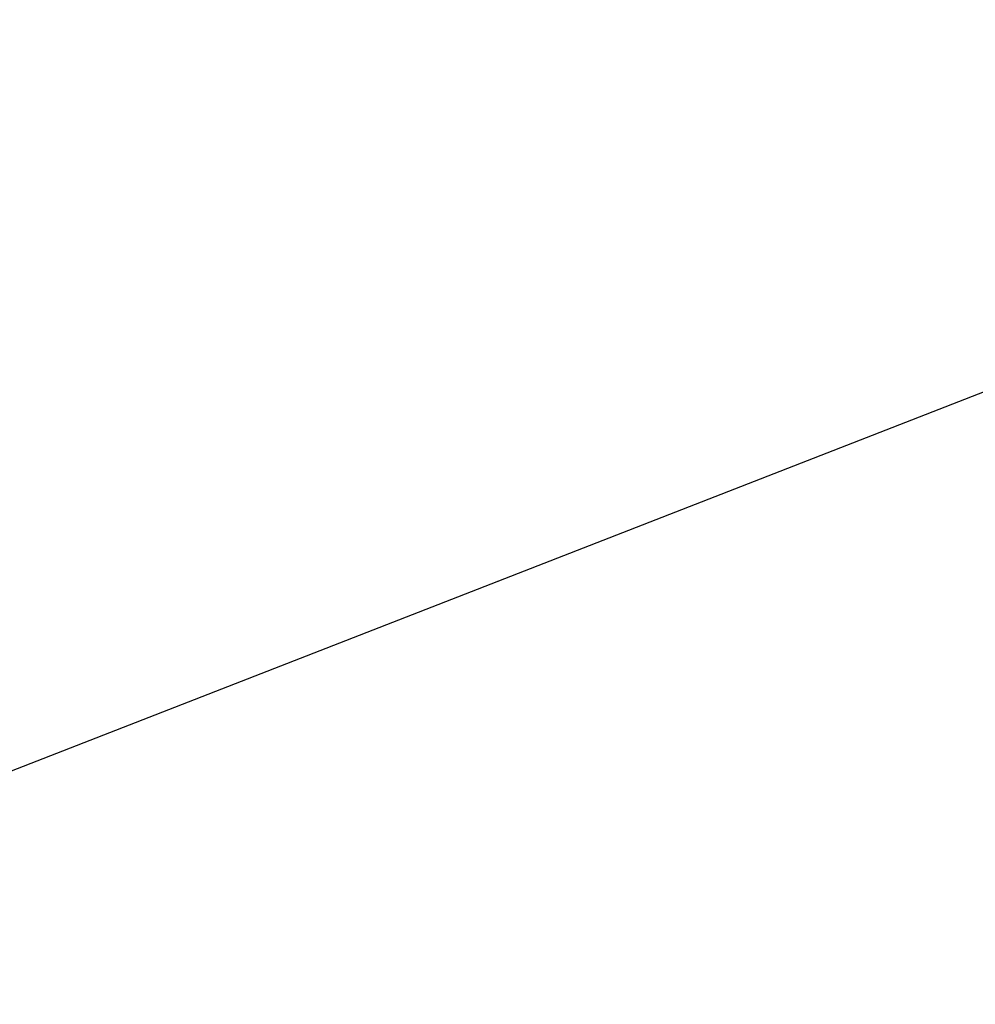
# Model space of a CAD drawing. Header units: millimetres. Extents: x 45 to 395, y 46 to 411.
# Tile 193 of 256: x 126.715 to 126.914, y 138.315 to 138.519. Entities that reach past the tile are written whole.
import ezdxf

# ---------------------------------------------------------------- set-up
doc = ezdxf.new("R2010")
doc.units = ezdxf.units.MM
doc.header["$LTSCALE"] = 25.4
doc.layers.get('0').update_dxf_attribs({"true_color": 0xff5454})

# ---------------------------------------------------------------- blocks, each defined once
blk = doc.blocks.new('HERMANOS-III-8030.STL')
at = {"color": 250, "true_color": 0x262626}
mesh = blk.add_polyface(dxfattribs=at)
corners = [(128.48053, 138.52431, 1307.97766), (120.29595, 144.3732, 1307.07776), (128.34354, 138.32584, 1307.07776), (120.44848, 144.56, 1307.97766)]
mesh.append_faces([[corners[k] for k in face] for face in [(0, 1, 2), (1, 0, 3)]], dxfattribs={"vtx0": -1, "color": 250})
mesh = blk.add_polyface(dxfattribs=at)
corners = [(120.29595, 144.3732, 1307.07776), (120.29595, 144.3732, 1288.87769), (128.34354, 138.32584, 1307.07776)]
mesh.append_faces([[corners[k] for k in face] for face in [(0, 1, 2)]], dxfattribs={"color": 250})
mesh = blk.add_polyface(dxfattribs=at)
corners = [(127.08997, 138.50995, 47.29389), (126.22668, 141.26501, 47.24566), (127.07135, 138.50269, 47.24566), (126.24616, 141.26941, 47.29389)]
mesh.append_faces([[corners[k] for k in face] for face in [(0, 1, 2), (1, 0, 3)]], dxfattribs={"vtx0": -1, "color": 250})
mesh = blk.add_polyface(dxfattribs=at)
corners = [(126.24616, 141.26941, 47.29389), (127.08997, 138.50995, 47.29389), (126.75157, 139.47124, 47.34565)]
mesh.append_faces([[corners[k] for k in face] for face in [(0, 1, 2)]], dxfattribs={"color": 250})
mesh = blk.add_polyface(dxfattribs=at)
corners = [(126.75157, 139.47124, 47.34565), (127.08997, 138.50995, 47.29389), (127.09631, 138.51242, 47.34565)]
mesh.append_faces([[corners[k] for k in face] for face in [(0, 1, 2)]], dxfattribs={"color": 250})
mesh = blk.add_polyface(dxfattribs=at)
corners = [(126.75157, 139.47124, 47.34565), (127.09631, 138.51242, 47.34565), (126.75157, 139.47124, 57.07771)]
mesh.append_faces([[corners[k] for k in face] for face in [(0, 1, 2)]], dxfattribs={"color": 250})
mesh = blk.add_polyface(dxfattribs=at)
corners = [(126.75157, 139.47124, 57.07771), (127.09631, 138.51242, 47.34565), (130.17412, 133.25891, 57.07771)]
mesh.append_faces([[corners[k] for k in face] for face in [(0, 1, 2)]], dxfattribs={"color": 250})
mesh = blk.add_polyface(dxfattribs=at)
corners = [(128.3183, 135.89711, 47.24566), (116.74987, 134.4809, 28.05912), (118.71152, 130.3819, 28.05912), (127.07135, 138.50269, 47.24566)]
mesh.append_faces([[corners[k] for k in face] for face in [(0, 1, 2), (1, 0, 3)]], dxfattribs={"vtx0": -1, "color": 250})

msp = doc.modelspace()

# ---------------------------------------------------------------- block references
at = {"color": 0}
msp.add_blockref('HERMANOS-III-8030.STL', (0, 0), dxfattribs=at)

doc.saveas('drawing.dxf')
